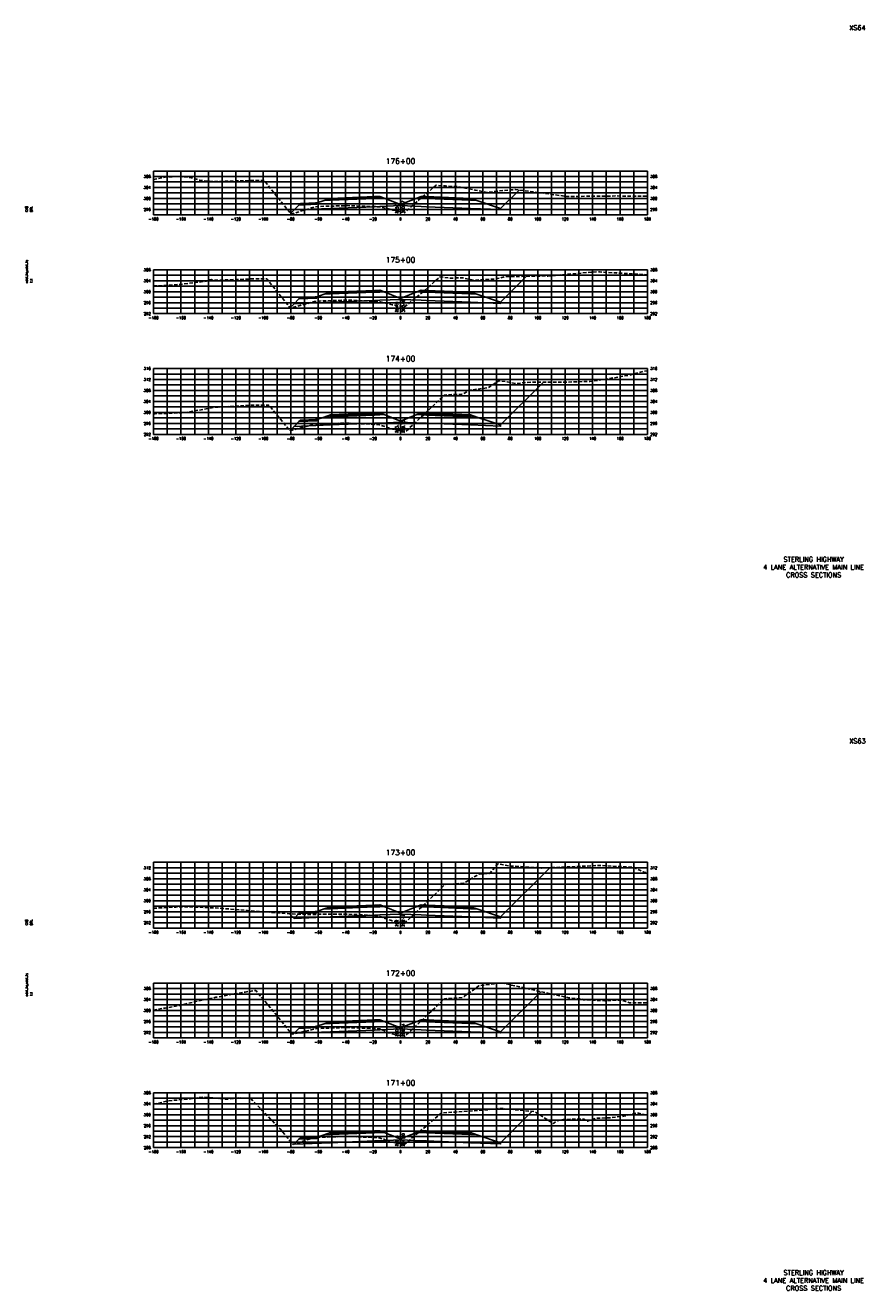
# Model space of a CAD drawing. Extents: x 37 to 9410, y 16 to 8218.
# Tile 44 of 110: x 2227 to 2838, y 7296 to 8218. Entities that reach past the tile are written whole.
import ezdxf
from ezdxf.enums import TextEntityAlignment as Align

# ---------------------------------------------------------------- set-up
doc = ezdxf.new("R2010")
doc.units = 0
doc.header["$LTSCALE"] = 20
doc.header["$MEASUREMENT"] = 0
doc.linetypes.add('HIDDEN_050%', pattern=[0.1875, 0.125, -0.0625])
for name, color, linetype in [('S-AT-TXT175', 6, 'Continuous'), ('S-AT-TXT80', 1, 'Continuous'), ('XDATUM', 3, 'Continuous'), ('XEG', 1, 'HIDDEN_050%'), ('XFG', 2, 'Continuous'), ('XGRID', 251, 'Continuous'), ('XGRIDT', 2, 'Continuous'), ('XREF-BORDER', 7, 'Continuous')]:
    doc.layers.add(name, color=color, linetype=linetype)
doc.styles.add('L100', font='simplex.shx', dxfattribs={"height": 2})
doc.styles.add('L175', font='ROMANSM.shx', dxfattribs={"height": 3.5})
doc.styles.add('L80', font='ROMANSM.shx', dxfattribs={"height": 1.6})

# ---------------------------------------------------------------- blocks, each defined once
blk = doc.blocks.new('03025_00_att1')
at = {"layer": 'S-AT-TXT175', "style": 'L175'}
for tag, p in [('NUM', (32.402, 20.822)), ('LINE1', (30.64, 1.444)), ('LINE2', (30.64, 1.161)), ('LINE3', (30.64, 0.877))]:
    blk.add_attdef(tag, text='', height=0.175, dxfattribs=at).set_placement(p, align=Align.CENTER)
at = {"layer": 'S-AT-TXT80', "style": 'L80'}
for tag, p in [('DESIGNED', (2.094, 14.201)), ('CHECKED', (2.265, 14.201)), ('DRAFTED', (2.436, 14.201)), ('PCTB', (2.094, 11.605)), ('PSCALE', (2.265, 11.605)), ('PVIEW', (2.436, 11.605))]:
    blk.add_attdef(tag, p, '', height=0.08, rotation=90, dxfattribs=at)

msp = doc.modelspace()

# ---------------------------------------------------------------- linework, layer by layer
at = {"layer": 'XDATUM', "flags": 128}
for points in [[(2419.82, 8081.05), (2422.41, 8083.65), (2449, 8084.71), (2481, 8085.99), (2485, 8086.15), (2500, 8086.75), (2515, 8086.15), (2519, 8085.99), (2551, 8084.71), (2573, 8083.83), (2573, 8084.72), (2586.42, 8098.13)], [(2419.46, 8012.32), (2422.41, 8015.27), (2449, 8016.34), (2481, 8017.62), (2485, 8017.78), (2500, 8018.38), (2515, 8017.78), (2519, 8017.62), (2551, 8016.34), (2573, 8015.46), (2573, 8016.34), (2591.9, 8035.25)], [(2419.33, 7922.69), (2422.41, 7925.77), (2449, 7926.84), (2481, 7928.12), (2485, 7928.28), (2500, 7928.88), (2515, 7928.28), (2519, 7928.12), (2551, 7926.84), (2573, 7925.96), (2573, 7926.84), (2604.21, 7958.05)], [(2419, 7570.56), (2422.41, 7567.15), (2449, 7568.21), (2481, 7569.49), (2485, 7569.65), (2500, 7570.25), (2515, 7569.65), (2519, 7569.49), (2551, 7568.21), (2573, 7567.33), (2573, 7568.22), (2608.86, 7604.08)], [(2421.84, 7482.83), (2422.41, 7483.4), (2449, 7484.46), (2481, 7485.74), (2485, 7485.9), (2500, 7486.5), (2515, 7485.9), (2519, 7485.74), (2551, 7484.46), (2573, 7483.58), (2573, 7484.47), (2602.21, 7513.68)], [(2422.36, 7402.57), (2422.41, 7402.52), (2449, 7403.59), (2481, 7404.87), (2485, 7405.03), (2500, 7405.63), (2515, 7405.03), (2519, 7404.87), (2551, 7403.59), (2573, 7402.71), (2573, 7403.59), (2595.81, 7426.4)]]:
    msp.add_lwpolyline(points, dxfattribs=at)
at = {"layer": 'XEG', "flags": 128}
for points in [[(2320, 8105.79), (2329.76, 8107.75), (2338.21, 8108.03), (2346.83, 8107.32), (2353.4, 8105.31), (2364.11, 8104.25), (2378.24, 8104.75), (2386.22, 8104.89), (2399.97, 8105.16), (2400.56, 8105.18), (2400.94, 8104.7), (2420.27, 8080.49), (2430.6, 8083.73), (2437.41, 8085.71), (2440.14, 8086.06), (2441.08, 8086.15), (2449.62, 8086.43), (2461.25, 8086.75), (2473.63, 8086.35), (2480.89, 8086.09), (2481.65, 8086.05), (2484.73, 8085.87), (2492.17, 8084.17), (2494.52, 8083.53), (2500, 8082.52), (2501.25, 8082.28), (2503.32, 8081.88), (2509.82, 8087.73), (2525.92, 8101.63), (2532.75, 8101.11), (2541.27, 8100.6), (2554.32, 8098.11), (2562.85, 8096.4), (2578.6, 8098.16), (2583.85, 8098.45), (2596.7, 8096.86), (2620.83, 8093.48), (2647.78, 8093.6), (2656.53, 8093.8), (2680, 8093.63)], [(2320, 8028.18), (2325.52, 8028.3), (2338.87, 8029.25), (2358.3, 8031.63), (2362.07, 8032.95), (2363.61, 8032.35), (2379.66, 8032.88), (2387.07, 8033.09), (2394.28, 8033.5), (2402.51, 8033.43), (2413.5, 8019.79), (2419.81, 8011.88), (2424.19, 8013.22), (2437.14, 8016.83), (2438.68, 8016.99), (2441.03, 8017.22), (2450.34, 8017.54), (2461.38, 8017.93), (2472.71, 8017.41), (2480.95, 8017.04), (2482.63, 8016.89), (2485.14, 8016.74), (2490.16, 8015.4), (2493.89, 8014.38), (2498.6, 8014.18), (2500, 8013.77), (2502.93, 8012.92), (2518.22, 8025.45), (2528.75, 8034.86), (2535.07, 8033.97), (2545.79, 8034.05), (2553.17, 8032.37), (2569.15, 8033.28), (2576.69, 8035), (2605.74, 8035.47), (2607.37, 8035.44), (2608.72, 8035.51), (2639.78, 8038.36), (2644.96, 8038.42), (2657.47, 8037.67), (2677.69, 8036.53), (2680, 8036.31)], [(2320, 7934.79), (2323.43, 7935.24), (2323.78, 7935.23), (2327.38, 7935.16), (2340.47, 7935.82), (2342.27, 7935.91), (2344.97, 7936.26), (2364.99, 7939.75), (2365.03, 7939.75), (2365.78, 7939.8), (2388.05, 7941), (2391.04, 7941.33), (2391.94, 7941.35), (2404.04, 7941.41), (2417.85, 7924.61), (2419.38, 7922.61), (2435.23, 7926.92), (2436.31, 7927.22), (2436.8, 7927.26), (2441.15, 7927.67), (2451, 7927.99), (2461.41, 7928.24), (2473.2, 7927.68), (2481.05, 7927.28), (2483.23, 7927.09), (2484.64, 7926.96), (2486.07, 7926.46), (2494.23, 7923.74), (2497.44, 7923.04), (2500, 7922.64), (2503.82, 7922.03), (2520.65, 7937.88), (2532.07, 7948.66), (2535.93, 7948.89), (2544.61, 7949.24), (2545.98, 7949.84), (2550.4, 7952.28), (2556.63, 7953.02), (2563.66, 7953.98), (2567.29, 7956.13), (2571.56, 7959.04), (2577.83, 7958.28), (2584.08, 7957.12), (2594.9, 7958.18), (2607.24, 7958.01), (2618.09, 7958), (2638.04, 7958.6), (2649.75, 7960.27), (2666.97, 7963.2), (2677.85, 7966.08), (2680, 7966.25)], [(2320, 7574.48), (2322.37, 7574.66), (2336.31, 7575.39), (2341.02, 7575.6), (2349.08, 7575.43), (2357.56, 7575.13), (2370.54, 7574.4), (2373.87, 7574.08), (2388.42, 7572.84), (2392.65, 7572.45), (2394.33, 7572.29), (2401.13, 7571.85), (2401.44, 7571.86), (2404.91, 7571.6), (2412.44, 7570.87), (2416.88, 7570.68), (2425.17, 7570.2), (2433.08, 7570.01), (2445.43, 7570.16), (2461.57, 7570.22), (2471.52, 7569.72), (2481.26, 7569.23), (2483.46, 7568.94), (2484.05, 7568.88), (2493.35, 7565.51), (2493.82, 7565.32), (2500, 7564.15), (2502.37, 7563.71), (2502.91, 7563.59), (2507.48, 7567.89), (2532.67, 7591.95), (2542.48, 7592.53), (2546.2, 7592.79), (2555.56, 7598.45), (2557.3, 7599.45), (2558.28, 7599.54), (2564.62, 7599.96), (2565.9, 7600.9), (2570.99, 7606.93), (2579.77, 7605.32), (2581.18, 7605.26), (2599.64, 7604.14), (2600.92, 7604.04), (2602.87, 7603.81), (2640.28, 7605.49), (2643.04, 7605.81), (2669.97, 7604.39), (2676.85, 7601), (2677.77, 7600.57), (2680, 7600.68)], [(2320, 7500.17), (2328.57, 7501.79), (2339.45, 7503.72), (2349.86, 7506.3), (2365.32, 7509.6), (2386.79, 7513.44), (2394.53, 7514.59), (2407.66, 7499.05), (2420.99, 7482.64), (2435, 7485.83), (2437.89, 7486.62), (2439.91, 7486.81), (2441.33, 7486.94), (2447.74, 7487.15), (2461.22, 7487.54), (2474.66, 7487.05), (2481.22, 7486.79), (2482.43, 7486.73), (2484.88, 7486.55), (2491.37, 7483.75), (2493.3, 7483.06), (2500, 7481.76), (2500.7, 7481.62), (2502.92, 7481.19), (2510.53, 7487.97), (2531.97, 7508.53), (2540.78, 7509.01), (2544.96, 7509.35), (2546.34, 7510.25), (2557.1, 7517.94), (2570.49, 7519.78), (2574.85, 7519.96), (2584.18, 7517.74), (2588.98, 7516.73), (2602.86, 7513.53), (2622.71, 7509.26), (2631.65, 7508.4), (2633.36, 7507.83), (2649, 7507.11), (2651.02, 7507.22), (2653.4, 7507.32), (2657.52, 7507.58), (2661.03, 7507.62), (2664.25, 7506.66), (2666.98, 7505.67), (2677.49, 7505.55), (2680, 7505.44)], [(2320, 7431.81), (2321.97, 7432.02), (2331.13, 7434.17), (2347.07, 7435.59), (2356.45, 7436.88), (2373.73, 7435.27), (2382.15, 7436.32), (2390.91, 7435.72), (2412.5, 7413.36), (2421.78, 7402.39), (2426.57, 7403.86), (2436.9, 7407.25), (2440.01, 7407.47), (2441.54, 7407.57), (2459.23, 7408.13), (2461.01, 7408.19), (2479.2, 7407.49), (2481.21, 7407.43), (2482.28, 7407.34), (2484.62, 7407.07), (2487.8, 7406.11), (2490.9, 7404.59), (2495.5, 7403.73), (2500, 7403.13), (2503.31, 7402.69), (2521.48, 7418.13), (2529.76, 7425.35), (2534.47, 7425.59), (2539.95, 7425.89), (2568.41, 7428.04), (2572.68, 7428.64), (2575.95, 7428.31), (2597.71, 7426.22), (2607.47, 7420.16), (2611.23, 7417.45), (2611.77, 7417.86), (2614.35, 7419.74), (2615.48, 7419.89), (2618.59, 7420.47), (2626.19, 7420.75), (2626.74, 7420.78), (2627.18, 7420.78), (2633.41, 7420.69), (2633.51, 7420.67), (2636.23, 7419.18), (2639.68, 7420.48), (2641.87, 7421.33), (2653.89, 7421.85), (2662.59, 7422.89), (2672.11, 7425.4), (2680, 7423.51)]]:
    msp.add_lwpolyline(points, dxfattribs=at)
at = {"layer": 'XFG', "flags": 128}
for points in [[(2500, 8087.49), (2488.05, 8092.27), (2485, 8092.15), (2481, 8091.99), (2449, 8090.71), (2444.43, 8090.53), (2439, 8088.72), (2439, 8087.72), (2425.96, 8087.2), (2422.41, 8083.65), (2449, 8084.71), (2481, 8085.99), (2485, 8086.15), (2500, 8086.75), (2500, 8087.49)], [(2485, 8092.49), (2481, 8092.33), (2449, 8091.05), (2449, 8092.05), (2444.43, 8090.53), (2449, 8090.71), (2481, 8091.99), (2485, 8092.15), (2488.05, 8092.27), (2485, 8093.49), (2485, 8092.49)], [(2485, 8093.49), (2481, 8093.33), (2449, 8092.05), (2449, 8091.71), (2481, 8092.99), (2485, 8093.15), (2485, 8093.49)], [(2485, 8093.15), (2481, 8092.99), (2449, 8091.71), (2449, 8091.05), (2481, 8092.33), (2485, 8092.49), (2485, 8093.15)], [(2500, 8087.49), (2511.95, 8092.27), (2515, 8092.15), (2519, 8091.99), (2551, 8090.71), (2555.57, 8090.53), (2573, 8084.72), (2573, 8083.83), (2551, 8084.71), (2519, 8085.99), (2515, 8086.15), (2500, 8086.75)], [(2515, 8093.49), (2511.95, 8092.27), (2515, 8092.15), (2519, 8091.99), (2551, 8090.71), (2555.57, 8090.53), (2551, 8092.05), (2551, 8091.05), (2519, 8092.33), (2515, 8092.49), (2515, 8093.49)], [(2515, 8093.49), (2515, 8093.15), (2519, 8092.99), (2551, 8091.71), (2551, 8092.05), (2519, 8093.33), (2515, 8093.49)], [(2515, 8093.15), (2515, 8092.49), (2519, 8092.33), (2551, 8091.05), (2551, 8091.71), (2519, 8092.99), (2515, 8093.15)], [(2573, 8084.72), (2573, 8084.72), (2586.42, 8098.13)], [(2422.41, 8083.65), (2422.41, 8083.65), (2419.82, 8081.05)], [(2439, 8088.72), (2438, 8088.68), (2438, 8088.34), (2428, 8087.94), (2428, 8088.28), (2427, 8088.24), (2425.96, 8087.2), (2439, 8087.72), (2439, 8088.72)], [(2438, 8088.68), (2428, 8088.28), (2428, 8087.94), (2438, 8088.34), (2438, 8088.68)], [(2573, 8016.34), (2573, 8016.34), (2591.9, 8035.25)], [(2500, 8019.12), (2488.05, 8023.9), (2485, 8023.78), (2481, 8023.62), (2449, 8022.34), (2444.43, 8022.15), (2439, 8020.34), (2439, 8019.34), (2425.96, 8018.82), (2422.41, 8015.27), (2449, 8016.34), (2481, 8017.62), (2485, 8017.78), (2500, 8018.38), (2500, 8019.12)], [(2439, 8020.34), (2438, 8020.3), (2438, 8019.96), (2428, 8019.56), (2428, 8019.9), (2427, 8019.86), (2425.96, 8018.82), (2439, 8019.34), (2439, 8020.34)], [(2438, 8020.3), (2428, 8019.9), (2428, 8019.56), (2438, 8019.96), (2438, 8020.3)], [(2485, 8024.12), (2481, 8023.96), (2449, 8022.68), (2449, 8023.68), (2444.43, 8022.15), (2449, 8022.34), (2481, 8023.62), (2485, 8023.78), (2488.05, 8023.9), (2485, 8025.12), (2485, 8024.12)], [(2485, 8025.12), (2481, 8024.96), (2449, 8023.68), (2449, 8023.34), (2481, 8024.62), (2485, 8024.78), (2485, 8025.12)], [(2485, 8024.78), (2481, 8024.62), (2449, 8023.34), (2449, 8022.68), (2481, 8023.96), (2485, 8024.12), (2485, 8024.78)], [(2500, 8019.12), (2511.95, 8023.9), (2515, 8023.78), (2519, 8023.62), (2551, 8022.34), (2555.57, 8022.15), (2573, 8016.34), (2573, 8015.46), (2551, 8016.34), (2519, 8017.62), (2515, 8017.78), (2500, 8018.38)], [(2515, 8025.12), (2511.95, 8023.9), (2515, 8023.78), (2519, 8023.62), (2551, 8022.34), (2555.57, 8022.15), (2551, 8023.68), (2551, 8022.68), (2519, 8023.96), (2515, 8024.12), (2515, 8025.12)], [(2515, 8025.12), (2515, 8024.78), (2519, 8024.62), (2551, 8023.34), (2551, 8023.68), (2519, 8024.96), (2515, 8025.12)], [(2515, 8024.78), (2515, 8024.12), (2519, 8023.96), (2551, 8022.68), (2551, 8023.34), (2519, 8024.62), (2515, 8024.78)], [(2422.41, 8015.27), (2422.41, 8015.27), (2419.46, 8012.32)], [(2573, 7926.84), (2573, 7926.84), (2604.21, 7958.05)], [(2500, 7929.62), (2488.05, 7934.4), (2485, 7934.28), (2481, 7934.12), (2449, 7932.84), (2444.43, 7932.65), (2439, 7930.84), (2439, 7929.84), (2425.96, 7929.32), (2422.41, 7925.77), (2449, 7926.84), (2481, 7928.12), (2485, 7928.28), (2500, 7928.88), (2500, 7929.62)], [(2485, 7934.62), (2481, 7934.46), (2449, 7933.18), (2449, 7934.18), (2444.43, 7932.65), (2449, 7932.84), (2481, 7934.12), (2485, 7934.28), (2488.05, 7934.4), (2485, 7935.62), (2485, 7934.62)], [(2485, 7935.62), (2481, 7935.46), (2449, 7934.18), (2449, 7933.84), (2481, 7935.12), (2485, 7935.28), (2485, 7935.62)], [(2485, 7935.28), (2481, 7935.12), (2449, 7933.84), (2449, 7933.18), (2481, 7934.46), (2485, 7934.62), (2485, 7935.28)], [(2500, 7929.62), (2511.95, 7934.4), (2515, 7934.28), (2519, 7934.12), (2551, 7932.84), (2555.57, 7932.65), (2573, 7926.84), (2573, 7925.96), (2551, 7926.84), (2519, 7928.12), (2515, 7928.28), (2500, 7928.88)], [(2515, 7935.62), (2511.95, 7934.4), (2515, 7934.28), (2519, 7934.12), (2551, 7932.84), (2555.57, 7932.65), (2551, 7934.18), (2551, 7933.18), (2519, 7934.46), (2515, 7934.62), (2515, 7935.62)], [(2515, 7935.62), (2515, 7935.28), (2519, 7935.12), (2551, 7933.84), (2551, 7934.18), (2519, 7935.46), (2515, 7935.62)], [(2515, 7935.28), (2515, 7934.62), (2519, 7934.46), (2551, 7933.18), (2551, 7933.84), (2519, 7935.12), (2515, 7935.28)], [(2422.41, 7925.77), (2422.41, 7925.77), (2419.33, 7922.69)], [(2439, 7930.84), (2438, 7930.8), (2438, 7930.46), (2428, 7930.06), (2428, 7930.4), (2427, 7930.36), (2425.96, 7929.32), (2439, 7929.84), (2439, 7930.84)], [(2438, 7930.8), (2428, 7930.4), (2428, 7930.06), (2438, 7930.46), (2438, 7930.8)], [(2573, 7568.22), (2573, 7568.22), (2608.86, 7604.08)], [(2500, 7570.99), (2488.05, 7575.77), (2485, 7575.65), (2481, 7575.49), (2449, 7574.21), (2444.43, 7574.03), (2439, 7572.22), (2439, 7571.22), (2425.96, 7570.7), (2422.41, 7567.15), (2449, 7568.21), (2481, 7569.49), (2485, 7569.65), (2500, 7570.25), (2500, 7570.99)], [(2485, 7575.99), (2481, 7575.83), (2449, 7574.55), (2449, 7575.55), (2444.43, 7574.03), (2449, 7574.21), (2481, 7575.49), (2485, 7575.65), (2488.05, 7575.77), (2485, 7576.99), (2485, 7575.99)], [(2485, 7576.99), (2481, 7576.83), (2449, 7575.55), (2449, 7575.21), (2481, 7576.49), (2485, 7576.65), (2485, 7576.99)], [(2485, 7576.65), (2481, 7576.49), (2449, 7575.21), (2449, 7574.55), (2481, 7575.83), (2485, 7575.99), (2485, 7576.65)], [(2500, 7570.99), (2511.95, 7575.77), (2515, 7575.65), (2519, 7575.49), (2551, 7574.21), (2555.57, 7574.03), (2573, 7568.22), (2573, 7567.33), (2551, 7568.21), (2519, 7569.49), (2515, 7569.65), (2500, 7570.25)], [(2515, 7576.99), (2511.95, 7575.77), (2515, 7575.65), (2519, 7575.49), (2551, 7574.21), (2555.57, 7574.03), (2551, 7575.55), (2551, 7574.55), (2519, 7575.83), (2515, 7575.99), (2515, 7576.99)], [(2515, 7576.99), (2515, 7576.65), (2519, 7576.49), (2551, 7575.21), (2551, 7575.55), (2519, 7576.83), (2515, 7576.99)], [(2515, 7576.65), (2515, 7575.99), (2519, 7575.83), (2551, 7574.55), (2551, 7575.21), (2519, 7576.49), (2515, 7576.65)], [(2422.41, 7567.15), (2422.41, 7567.15), (2419, 7570.56)], [(2439, 7572.22), (2438, 7572.18), (2438, 7571.84), (2428, 7571.44), (2428, 7571.78), (2427, 7571.74), (2425.96, 7570.7), (2439, 7571.22), (2439, 7572.22)], [(2438, 7572.18), (2428, 7571.78), (2428, 7571.44), (2438, 7571.84), (2438, 7572.18)], [(2573, 7484.47), (2573, 7484.47), (2602.21, 7513.68)], [(2500, 7487.24), (2488.05, 7492.02), (2485, 7491.9), (2481, 7491.74), (2449, 7490.46), (2444.43, 7490.28), (2439, 7488.47), (2439, 7487.47), (2425.96, 7486.95), (2422.41, 7483.4), (2449, 7484.46), (2481, 7485.74), (2485, 7485.9), (2500, 7486.5), (2500, 7487.24)], [(2485, 7492.24), (2481, 7492.08), (2449, 7490.8), (2449, 7491.8), (2444.43, 7490.28), (2449, 7490.46), (2481, 7491.74), (2485, 7491.9), (2488.05, 7492.02), (2485, 7493.24), (2485, 7492.24)], [(2485, 7493.24), (2481, 7493.08), (2449, 7491.8), (2449, 7491.46), (2481, 7492.74), (2485, 7492.9), (2485, 7493.24)], [(2485, 7492.9), (2481, 7492.74), (2449, 7491.46), (2449, 7490.8), (2481, 7492.08), (2485, 7492.24), (2485, 7492.9)], [(2500, 7487.24), (2511.95, 7492.02), (2515, 7491.9), (2519, 7491.74), (2551, 7490.46), (2555.57, 7490.28), (2573, 7484.47), (2573, 7483.58), (2551, 7484.46), (2519, 7485.74), (2515, 7485.9), (2500, 7486.5)], [(2515, 7493.24), (2511.95, 7492.02), (2515, 7491.9), (2519, 7491.74), (2551, 7490.46), (2555.57, 7490.28), (2551, 7491.8), (2551, 7490.8), (2519, 7492.08), (2515, 7492.24), (2515, 7493.24)], [(2515, 7493.24), (2515, 7492.9), (2519, 7492.74), (2551, 7491.46), (2551, 7491.8), (2519, 7493.08), (2515, 7493.24)], [(2515, 7492.9), (2515, 7492.24), (2519, 7492.08), (2551, 7490.8), (2551, 7491.46), (2519, 7492.74), (2515, 7492.9)], [(2422.41, 7483.4), (2422.41, 7483.4), (2421.84, 7482.83)], [(2439, 7488.47), (2438, 7488.43), (2438, 7488.09), (2428, 7487.69), (2428, 7488.03), (2427, 7487.99), (2425.96, 7486.95), (2439, 7487.47), (2439, 7488.47)], [(2438, 7488.43), (2428, 7488.03), (2428, 7487.69), (2438, 7488.09), (2438, 7488.43)], [(2573, 7403.59), (2573, 7403.59), (2595.81, 7426.4)], [(2500, 7406.37), (2488.05, 7411.15), (2485, 7411.03), (2481, 7410.87), (2449, 7409.59), (2444.43, 7409.4), (2439, 7407.59), (2439, 7406.59), (2425.96, 7406.07), (2422.41, 7402.52), (2449, 7403.59), (2481, 7404.87), (2485, 7405.03), (2500, 7405.63), (2500, 7406.37)], [(2485, 7411.37), (2481, 7411.21), (2449, 7409.93), (2449, 7410.93), (2444.43, 7409.4), (2449, 7409.59), (2481, 7410.87), (2485, 7411.03), (2488.05, 7411.15), (2485, 7412.37), (2485, 7411.37)], [(2485, 7412.37), (2481, 7412.21), (2449, 7410.93), (2449, 7410.59), (2481, 7411.87), (2485, 7412.03), (2485, 7412.37)], [(2485, 7412.03), (2481, 7411.87), (2449, 7410.59), (2449, 7409.93), (2481, 7411.21), (2485, 7411.37), (2485, 7412.03)], [(2500, 7406.37), (2511.95, 7411.15), (2515, 7411.03), (2519, 7410.87), (2551, 7409.59), (2555.57, 7409.4), (2573, 7403.59), (2573, 7402.71), (2551, 7403.59), (2519, 7404.87), (2515, 7405.03), (2500, 7405.63)], [(2515, 7412.37), (2511.95, 7411.15), (2515, 7411.03), (2519, 7410.87), (2551, 7409.59), (2555.57, 7409.4), (2551, 7410.93), (2551, 7409.93), (2519, 7411.21), (2515, 7411.37), (2515, 7412.37)], [(2515, 7412.37), (2515, 7412.03), (2519, 7411.87), (2551, 7410.59), (2551, 7410.93), (2519, 7412.21), (2515, 7412.37)], [(2515, 7412.03), (2515, 7411.37), (2519, 7411.21), (2551, 7409.93), (2551, 7410.59), (2519, 7411.87), (2515, 7412.03)], [(2422.41, 7402.52), (2422.41, 7402.52), (2422.36, 7402.57)], [(2439, 7407.59), (2438, 7407.55), (2438, 7407.21), (2428, 7406.81), (2428, 7407.15), (2427, 7407.11), (2425.96, 7406.07), (2439, 7406.59), (2439, 7407.59)], [(2438, 7407.55), (2428, 7407.15), (2428, 7406.81), (2438, 7407.21), (2438, 7407.55)]]:
    msp.add_lwpolyline(points, dxfattribs=at)
at = {"layer": 'XGRID'}
for p, q in [((2320, 8080), (2320, 8112)), ((2320, 8112), (2680, 8112)), ((2330, 8080), (2330, 8112)), ((2340, 8080), (2340, 8112)), ((2350, 8080), (2350, 8112)), ((2360, 8080), (2360, 8112)), ((2370, 8080), (2370, 8112)), ((2380, 8080), (2380, 8112)), ((2390, 8080), (2390, 8112)), ((2400, 8080), (2400, 8112)), ((2410, 8080), (2410, 8112)), ((2420, 8080), (2420, 8112)), ((2430, 8080), (2430, 8112)), ((2440, 8080), (2440, 8112)), ((2450, 8080), (2450, 8112)), ((2460, 8080), (2460, 8112)), ((2470, 8080), (2470, 8112)), ((2480, 8080), (2480, 8112)), ((2490, 8080), (2490, 8112)), ((2500, 8080), (2500, 8112)), ((2510, 8080), (2510, 8112)), ((2520, 8080), (2520, 8112)), ((2530, 8080), (2530, 8112)), ((2540, 8080), (2540, 8112)), ((2550, 8080), (2550, 8112)), ((2560, 8080), (2560, 8112)), ((2570, 8080), (2570, 8112)), ((2580, 8080), (2580, 8112)), ((2590, 8080), (2590, 8112)), ((2600, 8080), (2600, 8112)), ((2610, 8080), (2610, 8112)), ((2620, 8080), (2620, 8112)), ((2630, 8080), (2630, 8112)), ((2640, 8080), (2640, 8112)), ((2650, 8080), (2650, 8112)), ((2660, 8080), (2660, 8112)), ((2670, 8080), (2670, 8112)), ((2680, 8080), (2680, 8112)), ((2320, 8108), (2680, 8108)), ((2320, 8104), (2680, 8104)), ((2320, 8100), (2680, 8100)), ((2320, 8096), (2680, 8096)), ((2320, 8092), (2680, 8092)), ((2320, 8088), (2680, 8088)), ((2320, 8084), (2680, 8084)), ((2320, 8080), (2680, 8080)), ((2320, 8008), (2320, 8040)), ((2320, 8040), (2680, 8040)), ((2320, 8036), (2680, 8036)), ((2330, 8008), (2330, 8040)), ((2340, 8008), (2340, 8040)), ((2350, 8008), (2350, 8040)), ((2360, 8008), (2360, 8040)), ((2370, 8008), (2370, 8040)), ((2380, 8008), (2380, 8040)), ((2390, 8008), (2390, 8040)), ((2400, 8008), (2400, 8040)), ((2410, 8008), (2410, 8040)), ((2420, 8008), (2420, 8040)), ((2430, 8008), (2430, 8040)), ((2440, 8008), (2440, 8040)), ((2450, 8008), (2450, 8040)), ((2460, 8008), (2460, 8040)), ((2470, 8008), (2470, 8040)), ((2480, 8008), (2480, 8040)), ((2490, 8008), (2490, 8040)), ((2500, 8008), (2500, 8040)), ((2510, 8008), (2510, 8040)), ((2520, 8008), (2520, 8040)), ((2530, 8008), (2530, 8040)), ((2540, 8008), (2540, 8040)), ((2550, 8008), (2550, 8040)), ((2560, 8008), (2560, 8040)), ((2570, 8008), (2570, 8040)), ((2580, 8008), (2580, 8040)), ((2590, 8008), (2590, 8040)), ((2600, 8008), (2600, 8040)), ((2610, 8008), (2610, 8040)), ((2620, 8008), (2620, 8040)), ((2630, 8008), (2630, 8040)), ((2640, 8008), (2640, 8040)), ((2650, 8008), (2650, 8040)), ((2660, 8008), (2660, 8040)), ((2670, 8008), (2670, 8040)), ((2680, 8008), (2680, 8040)), ((2320, 8032), (2680, 8032)), ((2320, 8028), (2680, 8028)), ((2320, 8024), (2680, 8024)), ((2320, 8020), (2680, 8020)), ((2320, 8016), (2680, 8016)), ((2320, 8012), (2680, 8012)), ((2320, 8008), (2680, 8008)), ((2320, 7920), (2320, 7968)), ((2320, 7968), (2680, 7968)), ((2320, 7964), (2680, 7964)), ((2330, 7920), (2330, 7968)), ((2340, 7920), (2340, 7968)), ((2350, 7920), (2350, 7968)), ((2360, 7920), (2360, 7968)), ((2370, 7920), (2370, 7968)), ((2380, 7920), (2380, 7968)), ((2390, 7920), (2390, 7968)), ((2400, 7920), (2400, 7968)), ((2410, 7920), (2410, 7968)), ((2420, 7920), (2420, 7968)), ((2430, 7920), (2430, 7968)), ((2440, 7920), (2440, 7968)), ((2450, 7920), (2450, 7968)), ((2460, 7920), (2460, 7968)), ((2470, 7920), (2470, 7968)), ((2480, 7920), (2480, 7968)), ((2490, 7920), (2490, 7968)), ((2500, 7920), (2500, 7968)), ((2510, 7920), (2510, 7968)), ((2520, 7920), (2520, 7968)), ((2530, 7920), (2530, 7968)), ((2540, 7920), (2540, 7968)), ((2550, 7920), (2550, 7968)), ((2560, 7920), (2560, 7968)), ((2570, 7920), (2570, 7968)), ((2580, 7920), (2580, 7968)), ((2590, 7920), (2590, 7968)), ((2600, 7920), (2600, 7968)), ((2610, 7920), (2610, 7968)), ((2620, 7920), (2620, 7968)), ((2630, 7920), (2630, 7968)), ((2640, 7920), (2640, 7968)), ((2650, 7920), (2650, 7968)), ((2660, 7920), (2660, 7968)), ((2670, 7920), (2670, 7968)), ((2680, 7920), (2680, 7968)), ((2320, 7960), (2680, 7960)), ((2320, 7956), (2680, 7956)), ((2320, 7952), (2680, 7952)), ((2320, 7948), (2680, 7948)), ((2320, 7944), (2680, 7944)), ((2320, 7940), (2680, 7940)), ((2320, 7936), (2680, 7936)), ((2320, 7932), (2680, 7932)), ((2320, 7928), (2680, 7928)), ((2320, 7924), (2680, 7924)), ((2320, 7920), (2680, 7920)), ((2320, 7560), (2320, 7608)), ((2320, 7608), (2680, 7608)), ((2320, 7604), (2680, 7604)), ((2330, 7560), (2330, 7608)), ((2340, 7560), (2340, 7608)), ((2350, 7560), (2350, 7608)), ((2360, 7560), (2360, 7608)), ((2370, 7560), (2370, 7608)), ((2380, 7560), (2380, 7608)), ((2390, 7560), (2390, 7608)), ((2400, 7560), (2400, 7608)), ((2410, 7560), (2410, 7608)), ((2420, 7560), (2420, 7608)), ((2430, 7560), (2430, 7608)), ((2440, 7560), (2440, 7608)), ((2450, 7560), (2450, 7608)), ((2460, 7560), (2460, 7608)), ((2470, 7560), (2470, 7608)), ((2480, 7560), (2480, 7608)), ((2490, 7560), (2490, 7608)), ((2500, 7560), (2500, 7608)), ((2510, 7560), (2510, 7608)), ((2520, 7560), (2520, 7608)), ((2530, 7560), (2530, 7608)), ((2540, 7560), (2540, 7608)), ((2550, 7560), (2550, 7608)), ((2560, 7560), (2560, 7608)), ((2570, 7560), (2570, 7608)), ((2580, 7560), (2580, 7608)), ((2590, 7560), (2590, 7608)), ((2600, 7560), (2600, 7608)), ((2610, 7560), (2610, 7608)), ((2620, 7560), (2620, 7608)), ((2630, 7560), (2630, 7608)), ((2640, 7560), (2640, 7608)), ((2650, 7560), (2650, 7608)), ((2660, 7560), (2660, 7608)), ((2670, 7560), (2670, 7608)), ((2680, 7560), (2680, 7608)), ((2320, 7600), (2680, 7600)), ((2320, 7596), (2680, 7596)), ((2320, 7592), (2680, 7592)), ((2320, 7588), (2680, 7588)), ((2320, 7584), (2680, 7584)), ((2320, 7580), (2680, 7580)), ((2320, 7576), (2680, 7576)), ((2320, 7572), (2680, 7572)), ((2320, 7568), (2680, 7568)), ((2320, 7564), (2680, 7564)), ((2320, 7560), (2680, 7560)), ((2320, 7480), (2320, 7520)), ((2320, 7520), (2680, 7520)), ((2330, 7480), (2330, 7520)), ((2340, 7480), (2340, 7520)), ((2350, 7480), (2350, 7520)), ((2360, 7480), (2360, 7520)), ((2370, 7480), (2370, 7520)), ((2380, 7480), (2380, 7520)), ((2390, 7480), (2390, 7520)), ((2400, 7480), (2400, 7520)), ((2410, 7480), (2410, 7520)), ((2420, 7480), (2420, 7520)), ((2430, 7480), (2430, 7520)), ((2440, 7480), (2440, 7520)), ((2450, 7480), (2450, 7520)), ((2460, 7480), (2460, 7520)), ((2470, 7480), (2470, 7520)), ((2480, 7480), (2480, 7520)), ((2490, 7480), (2490, 7520)), ((2500, 7480), (2500, 7520)), ((2510, 7480), (2510, 7520)), ((2520, 7480), (2520, 7520)), ((2530, 7480), (2530, 7520)), ((2540, 7480), (2540, 7520)), ((2550, 7480), (2550, 7520)), ((2560, 7480), (2560, 7520)), ((2570, 7480), (2570, 7520)), ((2580, 7480), (2580, 7520)), ((2590, 7480), (2590, 7520)), ((2600, 7480), (2600, 7520)), ((2610, 7480), (2610, 7520)), ((2620, 7480), (2620, 7520)), ((2630, 7480), (2630, 7520)), ((2640, 7480), (2640, 7520)), ((2650, 7480), (2650, 7520)), ((2660, 7480), (2660, 7520)), ((2670, 7480), (2670, 7520)), ((2680, 7480), (2680, 7520)), ((2320, 7516), (2680, 7516)), ((2320, 7512), (2680, 7512)), ((2320, 7508), (2680, 7508)), ((2320, 7504), (2680, 7504)), ((2320, 7500), (2680, 7500)), ((2320, 7496), (2680, 7496)), ((2320, 7492), (2680, 7492)), ((2320, 7488), (2680, 7488)), ((2320, 7484), (2680, 7484)), ((2320, 7480), (2680, 7480)), ((2320, 7400), (2320, 7440)), ((2320, 7440), (2680, 7440)), ((2320, 7436), (2680, 7436)), ((2330, 7400), (2330, 7440)), ((2340, 7400), (2340, 7440)), ((2350, 7400), (2350, 7440)), ((2360, 7400), (2360, 7440)), ((2370, 7400), (2370, 7440)), ((2380, 7400), (2380, 7440)), ((2390, 7400), (2390, 7440)), ((2400, 7400), (2400, 7440)), ((2410, 7400), (2410, 7440)), ((2420, 7400), (2420, 7440)), ((2430, 7400), (2430, 7440)), ((2440, 7400), (2440, 7440)), ((2450, 7400), (2450, 7440)), ((2460, 7400), (2460, 7440)), ((2470, 7400), (2470, 7440)), ((2480, 7400), (2480, 7440)), ((2490, 7400), (2490, 7440)), ((2500, 7400), (2500, 7440)), ((2510, 7400), (2510, 7440)), ((2520, 7400), (2520, 7440)), ((2530, 7400), (2530, 7440)), ((2540, 7400), (2540, 7440)), ((2550, 7400), (2550, 7440)), ((2560, 7400), (2560, 7440)), ((2570, 7400), (2570, 7440)), ((2580, 7400), (2580, 7440)), ((2590, 7400), (2590, 7440)), ((2600, 7400), (2600, 7440)), ((2610, 7400), (2610, 7440)), ((2620, 7400), (2620, 7440)), ((2630, 7400), (2630, 7440)), ((2640, 7400), (2640, 7440)), ((2650, 7400), (2650, 7440)), ((2660, 7400), (2660, 7440)), ((2670, 7400), (2670, 7440)), ((2680, 7400), (2680, 7440)), ((2320, 7432), (2680, 7432)), ((2320, 7428), (2680, 7428)), ((2320, 7424), (2680, 7424)), ((2320, 7420), (2680, 7420)), ((2320, 7416), (2680, 7416)), ((2320, 7412), (2680, 7412)), ((2320, 7408), (2680, 7408)), ((2320, 7404), (2680, 7404)), ((2320, 7400), (2680, 7400))]:
    msp.add_line(p, q, dxfattribs=at)

# ---------------------------------------------------------------- block references
at = {"layer": 'XREF-BORDER'}
ref = msp.add_blockref('03025_00_att1', (2186.45, 7798.23), dxfattribs=dict(at, xscale=20, yscale=20, zscale=20))
ref.add_attrib('LINE1', 'STERLING HIGHWAY', dxfattribs={"layer": 'S-AT-TXT175', "height": 3.5, "style": 'L175'}).set_placement((2801.07, 7827.1), align=Align.CENTER)
ref.add_attrib('LINE2', '4 LANE ALTERNATIVE MAIN LINE', dxfattribs={"layer": 'S-AT-TXT175', "height": 3.5, "style": 'L175'}).set_placement((2801.07, 7821.44), align=Align.CENTER)
ref.add_attrib('LINE3', 'CROSS SECTIONS', dxfattribs={"layer": 'S-AT-TXT175', "height": 3.5, "style": 'L175'}).set_placement((2801.07, 7815.77), align=Align.CENTER)
ref.add_attrib('NUM', 'XS64', dxfattribs={"layer": 'S-AT-TXT175', "height": 3.5, "style": 'L175'}).set_placement((2833, 8214.66), align=Align.CENTER)
ref.add_attrib('DESIGNED', 'CAB', (2228.34, 8082.25), dxfattribs={"layer": 'S-AT-TXT80', "height": 1.6, "rotation": 90, "style": 'L80'})
ref.add_attrib('CHECKED', 'DRL', (2231.75, 8082.25), dxfattribs={"layer": 'S-AT-TXT80', "height": 1.6, "rotation": 90, "style": 'L80'})
ref.add_attrib('PCTB', 'adot_hs,adot_fs', (2228.34, 8030.32), dxfattribs={"layer": 'S-AT-TXT80', "height": 1.6, "rotation": 90, "style": 'L80'})
ref.add_attrib('PSCALE', '1:1', (2231.75, 8030.32), dxfattribs={"layer": 'S-AT-TXT80', "height": 1.6, "rotation": 90, "style": 'L80'})
ref = msp.add_blockref('03025_00_att1', (2186.45, 7278.23), dxfattribs=dict(at, xscale=20, yscale=20, zscale=20))
ref.add_attrib('LINE1', 'STERLING HIGHWAY', dxfattribs={"layer": 'S-AT-TXT175', "height": 3.5, "style": 'L175'}).set_placement((2801.07, 7307.1), align=Align.CENTER)
ref.add_attrib('LINE2', '4 LANE ALTERNATIVE MAIN LINE', dxfattribs={"layer": 'S-AT-TXT175', "height": 3.5, "style": 'L175'}).set_placement((2801.07, 7301.44), align=Align.CENTER)
ref.add_attrib('LINE3', 'CROSS SECTIONS', dxfattribs={"layer": 'S-AT-TXT175', "height": 3.5, "style": 'L175'}).set_placement((2801.07, 7295.77), align=Align.CENTER)
ref.add_attrib('NUM', 'XS63', dxfattribs={"layer": 'S-AT-TXT175', "height": 3.5, "style": 'L175'}).set_placement((2833, 7694.66), align=Align.CENTER)
ref.add_attrib('DESIGNED', 'CAB', (2228.34, 7562.25), dxfattribs={"layer": 'S-AT-TXT80', "height": 1.6, "rotation": 90, "style": 'L80'})
ref.add_attrib('CHECKED', 'DRL', (2231.75, 7562.25), dxfattribs={"layer": 'S-AT-TXT80', "height": 1.6, "rotation": 90, "style": 'L80'})
ref.add_attrib('PCTB', 'adot_hs,adot_fs', (2228.34, 7510.32), dxfattribs={"layer": 'S-AT-TXT80', "height": 1.6, "rotation": 90, "style": 'L80'})
ref.add_attrib('PSCALE', '1:1', (2231.75, 7510.32), dxfattribs={"layer": 'S-AT-TXT80', "height": 1.6, "rotation": 90, "style": 'L80'})

# ---------------------------------------------------------------- texts
at = {"layer": 'XGRIDT', "style": 'L100'}
for s, p in [('176+00', (2500, 8116)), ('175+00', (2500, 8044)), ('174+00', (2500, 7972)), ('173+00', (2500, 7612)), ('172+00', (2500, 7524)), ('171+00', (2500, 7444))]:
    msp.add_text(s, height=4, dxfattribs=at).set_placement(p, align=Align.BOTTOM_CENTER)
for s, p in [('308', (2318, 8108)), ('304', (2318, 8100)), ('300', (2318, 8092)), ('296', (2318, 8084)), ('308', (2318, 8040)), ('304', (2318, 8032)), ('300', (2318, 8024)), ('296', (2318, 8016)), ('292', (2318, 8008)), ('316', (2318, 7968)), ('312', (2318, 7960)), ('308', (2318, 7952)), ('304', (2318, 7944)), ('300', (2318, 7936)), ('296', (2318, 7928)), ('292', (2318, 7920)), ('312', (2318, 7604)), ('308', (2318, 7596)), ('304', (2318, 7588)), ('300', (2318, 7580)), ('296', (2318, 7572)), ('292', (2318, 7564)), ('308', (2318, 7516)), ('304', (2318, 7508)), ('300', (2318, 7500)), ('296', (2318, 7492)), ('292', (2318, 7484)), ('308', (2318, 7440)), ('304', (2318, 7432)), ('300', (2318, 7424)), ('296', (2318, 7416)), ('292', (2318, 7408)), ('288', (2318, 7400))]:
    msp.add_text(s, height=2, dxfattribs=at).set_placement(p, align=Align.MIDDLE_RIGHT)
for s, p in [('308', (2682, 8108)), ('304', (2682, 8100)), ('300', (2682, 8092)), ('296', (2682, 8084)), ('308', (2682, 8040)), ('304', (2682, 8032)), ('300', (2682, 8024)), ('296', (2682, 8016)), ('292', (2682, 8008)), ('316', (2682, 7968)), ('312', (2682, 7960)), ('308', (2682, 7952)), ('304', (2682, 7944)), ('300', (2682, 7936)), ('296', (2682, 7928)), ('292', (2682, 7920)), ('312', (2682, 7604)), ('308', (2682, 7596)), ('304', (2682, 7588)), ('300', (2682, 7580)), ('296', (2682, 7572)), ('292', (2682, 7564)), ('308', (2682, 7516)), ('304', (2682, 7508)), ('300', (2682, 7500)), ('296', (2682, 7492)), ('292', (2682, 7484)), ('308', (2682, 7440)), ('304', (2682, 7432)), ('300', (2682, 7424)), ('296', (2682, 7416)), ('292', (2682, 7408)), ('288', (2682, 7400))]:
    msp.add_text(s, height=2, dxfattribs=at).set_placement(p, align=Align.MIDDLE_LEFT)
for s, p in [('295.3', (2499, 8081)), ('294.9', (2499, 8009)), ('293.3', (2499, 7921)), ('292.1', (2499, 7561)), ('290.9', (2499, 7481)), ('289.6', (2499, 7401))]:
    msp.add_text(s, height=2, rotation=90, dxfattribs=at).set_placement(p, align=Align.BOTTOM_LEFT)
for s, p in [('300.67', (2501, 8081)), ('300.48', (2501, 8009)), ('299.73', (2501, 7921)), ('298.42', (2501, 7561)), ('296.54', (2501, 7481)), ('294.10', (2501, 7401))]:
    msp.add_text(s, height=2, rotation=90, dxfattribs=at).set_placement(p, align=Align.TOP_LEFT)
for s, p in [('-180', (2320, 8078)), ('-160', (2340, 8078)), ('-140', (2360, 8078)), ('-120', (2380, 8078)), ('-100', (2400, 8078)), ('-80', (2420, 8078)), ('-60', (2440, 8078)), ('-40', (2460, 8078)), ('-20', (2480, 8078)), ('0', (2500, 8078)), ('20', (2520, 8078)), ('40', (2540, 8078)), ('60', (2560, 8078)), ('80', (2580, 8078)), ('100', (2600, 8078)), ('120', (2620, 8078)), ('140', (2640, 8078)), ('160', (2660, 8078)), ('180', (2680, 8078)), ('-180', (2320, 8006)), ('-160', (2340, 8006)), ('-140', (2360, 8006)), ('-120', (2380, 8006)), ('-100', (2400, 8006)), ('-80', (2420, 8006)), ('-60', (2440, 8006)), ('-40', (2460, 8006)), ('-20', (2480, 8006)), ('0', (2500, 8006)), ('20', (2520, 8006)), ('40', (2540, 8006)), ('60', (2560, 8006)), ('80', (2580, 8006)), ('100', (2600, 8006)), ('120', (2620, 8006)), ('140', (2640, 8006)), ('160', (2660, 8006)), ('180', (2680, 8006)), ('-180', (2320, 7918)), ('-160', (2340, 7918)), ('-140', (2360, 7918)), ('-120', (2380, 7918)), ('-100', (2400, 7918)), ('-80', (2420, 7918)), ('-60', (2440, 7918)), ('-40', (2460, 7918)), ('-20', (2480, 7918)), ('0', (2500, 7918)), ('20', (2520, 7918)), ('40', (2540, 7918)), ('60', (2560, 7918)), ('80', (2580, 7918)), ('100', (2600, 7918)), ('120', (2620, 7918)), ('140', (2640, 7918)), ('160', (2660, 7918)), ('180', (2680, 7918)), ('-180', (2320, 7558)), ('-160', (2340, 7558)), ('-140', (2360, 7558)), ('-120', (2380, 7558)), ('-100', (2400, 7558)), ('-80', (2420, 7558)), ('-60', (2440, 7558)), ('-40', (2460, 7558)), ('-20', (2480, 7558)), ('0', (2500, 7558)), ('20', (2520, 7558)), ('40', (2540, 7558)), ('60', (2560, 7558)), ('80', (2580, 7558)), ('100', (2600, 7558)), ('120', (2620, 7558)), ('140', (2640, 7558)), ('160', (2660, 7558)), ('180', (2680, 7558)), ('-180', (2320, 7478)), ('-160', (2340, 7478)), ('-140', (2360, 7478)), ('-120', (2380, 7478)), ('-100', (2400, 7478)), ('-80', (2420, 7478)), ('-60', (2440, 7478)), ('-40', (2460, 7478)), ('-20', (2480, 7478)), ('0', (2500, 7478)), ('20', (2520, 7478)), ('40', (2540, 7478)), ('60', (2560, 7478)), ('80', (2580, 7478)), ('100', (2600, 7478)), ('120', (2620, 7478)), ('140', (2640, 7478)), ('160', (2660, 7478)), ('180', (2680, 7478)), ('-180', (2320, 7398)), ('-160', (2340, 7398)), ('-140', (2360, 7398)), ('-120', (2380, 7398)), ('-100', (2400, 7398)), ('-80', (2420, 7398)), ('-60', (2440, 7398)), ('-40', (2460, 7398)), ('-20', (2480, 7398)), ('0', (2500, 7398)), ('20', (2520, 7398)), ('40', (2540, 7398)), ('60', (2560, 7398)), ('80', (2580, 7398)), ('100', (2600, 7398)), ('120', (2620, 7398)), ('140', (2640, 7398)), ('160', (2660, 7398)), ('180', (2680, 7398))]:
    msp.add_text(s, height=2, dxfattribs=at).set_placement(p, align=Align.TOP_CENTER)

doc.saveas('drawing.dxf')
